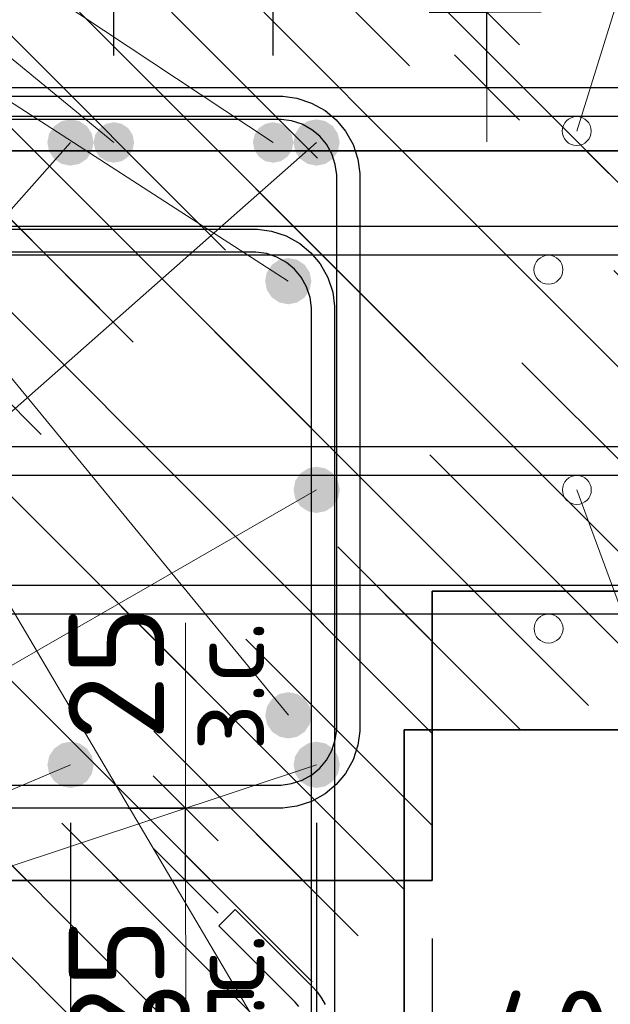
# Model space of a CAD drawing. Header units: metres. Extents: x -38 to 99, y -15 to 21.
# Tile 46 of 88: x 72.402 to 72.606, y 5.32 to 5.66. Entities that reach past the tile are written whole.
import ezdxf

# ---------------------------------------------------------------- set-up
doc = ezdxf.new("R2010")
doc.units = ezdxf.units.M
doc.header["$PDMODE"] = 65
for name, color, linetype, lineweight in [('XR$3$Арм. стержнями верхней зоны', 180, 'Continuous', 35), ('XR$3$Арм. стержнями нижней зоны', 180, 'Continuous', 35), ('XR$3$Арм.стержн. Арматура края', 96, 'Continuous', 35), ('XR$3$Арм.стержн. Доп. арматура', 180, 'Continuous', 35), ('XR$3$Арм.стержн. Хомут', 240, 'Continuous', 35), ('XR$3$Арм.стержн.горизонт. 1', 180, 'Continuous', 35), ('XR$3$Размерная линия (1)', 7, 'Continuous', 13), ('XR$3$Размерная линия_ общее', 7, 'Continuous', 13), ('XR$5$Арм. стержнями верхней зоны', 180, 'Continuous', 35), ('XR$5$Арм. стержнями нижней зоны', 180, 'Continuous', 35), ('XR$5$Арм.стержн. Арматура края', 96, 'Continuous', 35), ('XR$5$Арм.стержн. Хомут', 240, 'Continuous', 35), ('XR$5$Арм.стержн.горизонт. 1', 180, 'Continuous', 35), ('XR$5$Размерная линия_ общее', 7, 'Continuous', 13)]:
    doc.layers.add(name, color=color, linetype=linetype, lineweight=lineweight)
doc.styles.add('ISOCPEUR', font='txt')
doc.dimstyles.new('DIMSTYLE_11', dxfattribs={"dimtxt": 0.033, "dimasz": 0.0375, "dimexe": 0, "dimexo": 0, "dimgap": 0.0165, "dimtad": 2, "dimdec": 0, "dimlfac": 1000, "dimrnd": 1, "dimzin": 12, "dimdsep": 46, "dimtxsty": 'ISOCPEUR', "dimblk1": 'ALL_ML_STRICH', "dimblk2": 'ALL_ML_STRICH', "dimsah": 1, "dimcen": 0, "dimclrd": 7, "dimclre": 256, "dimclrt": 7, "dimadec": 0, "dimazin": 0, "dimtfac": 1, "dimtdec": 0, "dimtix": 1, "dimtmove": 2, "dimatfit": 3, "dimfxl": 0, "dimtvp": 1.2, "dimtzin": 0, "dimlwd": 0, "dimlwe": -3, "dimarcsym": 0})
doc.dimstyles.new('DIMSTYLE_12', dxfattribs={"dimtxt": 0.03, "dimasz": 0.03, "dimexe": 0, "dimexo": 0, "dimgap": 0.015, "dimtad": 2, "dimdec": 0, "dimlfac": 1000, "dimrnd": 1, "dimzin": 12, "dimdsep": 46, "dimtxsty": 'ISOCPEUR', "dimblk1": 'ALL_ML_STRICH', "dimblk2": 'ALL_ML_STRICH', "dimsah": 1, "dimcen": 0, "dimclrd": 7, "dimclre": 256, "dimclrt": 7, "dimadec": 0, "dimazin": 0, "dimtfac": 1, "dimtdec": 0, "dimtix": 1, "dimtmove": 2, "dimatfit": 3, "dimfxl": 0, "dimtzin": 0, "dimlwd": 0, "dimlwe": -3, "dimarcsym": 0})
doc.dimstyles.new('DIMSTYLE_14', dxfattribs={"dimtxt": 0.03, "dimasz": 0.03, "dimexe": 0, "dimexo": 0, "dimgap": 0.015, "dimtad": 2, "dimdec": 0, "dimlfac": 1000, "dimrnd": 1, "dimzin": 12, "dimdsep": 46, "dimtxsty": 'ISOCPEUR', "dimblk1": 'ALL_ML_STRICH', "dimblk2": 'ALL_ML_STRICH', "dimsah": 1, "dimcen": 0, "dimclrd": 7, "dimclre": 256, "dimclrt": 7, "dimadec": 0, "dimazin": 0, "dimtfac": 1, "dimtdec": 0, "dimtix": 1, "dimtmove": 2, "dimatfit": 3, "dimfxl": 0, "dimtvp": 1.2, "dimtzin": 0, "dimlwd": 0, "dimlwe": -3, "dimarcsym": 0})
doc.dimstyles.new('DIMSTYLE_21', dxfattribs={"dimtxt": 0.03, "dimasz": 0.03, "dimexe": 0, "dimexo": 0, "dimgap": 0.015, "dimtad": 2, "dimdec": 0, "dimlfac": 1000, "dimrnd": 5, "dimzin": 12, "dimdsep": 46, "dimtxsty": 'ISOCPEUR', "dimblk1": 'ALL_ML_STRICH', "dimblk2": 'ALL_ML_STRICH', "dimsah": 1, "dimcen": 0, "dimclrd": 7, "dimclre": 256, "dimclrt": 7, "dimadec": 0, "dimazin": 0, "dimtfac": 1, "dimtdec": 0, "dimtix": 1, "dimtmove": 2, "dimatfit": 3, "dimfxl": 0, "dimtvp": 1.2, "dimtzin": 0, "dimlwd": 0, "dimlwe": -3, "dimarcsym": 0})
doc.dimstyles.new('DIMSTYLE_22', dxfattribs={"dimtxt": 0.03, "dimasz": 0.03, "dimexe": 0, "dimexo": 0, "dimgap": 0.015, "dimtad": 2, "dimdec": 0, "dimlfac": 1000, "dimrnd": 5, "dimzin": 12, "dimdsep": 46, "dimtxsty": 'ISOCPEUR', "dimblk1": 'ALL_ML_STRICH', "dimblk2": 'ALL_ML_STRICH', "dimsah": 1, "dimcen": 0, "dimclrd": 7, "dimclre": 256, "dimclrt": 7, "dimadec": 0, "dimazin": 0, "dimtfac": 1, "dimtdec": 0, "dimtix": 1, "dimtmove": 2, "dimatfit": 3, "dimfxl": 0, "dimtzin": 0, "dimlwd": 0, "dimlwe": -3, "dimarcsym": 0})
doc.dimstyles.new('DIMSTYLE_23', dxfattribs={"dimtxt": 0.03, "dimasz": 0.03, "dimexe": 0, "dimexo": 0, "dimgap": 0.015, "dimtad": 2, "dimdec": 0, "dimlfac": 1000, "dimrnd": 5, "dimzin": 12, "dimdsep": 46, "dimtxsty": 'ISOCPEUR', "dimblk1": 'ALL_ML_STRICH', "dimblk2": 'ALL_ML_STRICH', "dimsah": 1, "dimcen": 0, "dimclrd": 7, "dimclre": 256, "dimclrt": 7, "dimadec": 0, "dimazin": 0, "dimtfac": 1, "dimtdec": 0, "dimtix": 1, "dimtmove": 2, "dimatfit": 3, "dimfxl": 0, "dimtvp": 1.2, "dimtzin": 0, "dimlwd": 0, "dimlwe": -3, "dimarcsym": 0})
pattern_1 = [(135, (0, 0), (-0.031819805, -0.031819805), [0.4, -0.05, 0, -0.05]), (135, (-0.01591, -0.01591), (-0.031819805, -0.031819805), [0.8, -0.1, 0.1, -0.1])]

# ---------------------------------------------------------------- blocks, each defined once
blk = doc.blocks.new('ALL_ML_STRICH')
at = {"color": 0, "linetype": 'ByBlock', "lineweight": -2}
for p, q in [((0, -0.5), (0, 0.5)), ((-0.3, -0.3), (0.3, 0.3)), ((-1, 0), (0.5, 0))]:
    blk.add_line(p, q, dxfattribs=at)
blk = doc.blocks.new('*D78')
at = {"layer": 'DEFPOINTS', "color": 7, "linetype": 'Continuous', "lineweight": 13, "transparency": 33554687}
for p in [(72.29474, 5.36307), (72.5447, 5.36307), (72.29474, 5.22283)]:
    blk.add_point(p, dxfattribs=at)
at = {"layer": 'XR$3$Размерная линия (1)', "color": 9, "linetype": 'Continuous', "lineweight": -2, "true_color": 0xc7c7c7, "transparency": 33554687}
for p, q in [((72.29474, 5.34307), (72.29474, 5.22283)), ((72.5447, 5.34307), (72.5447, 5.22283))]:
    blk.add_line(p, q, dxfattribs=at)
at = {"layer": 'XR$3$Размерная линия (1)', "color": 7, "linetype": 'Continuous', "lineweight": -2, "transparency": 33554687}
blk.add_line((72.29474, 5.22283), (72.5447, 5.22283), dxfattribs=at)
at = {"layer": 'XR$3$Размерная линия (1)', "color": 7, "linetype": 'Continuous', "lineweight": 13, "transparency": 33554687, "xscale": 0.03, "yscale": 0.03, "zscale": 0.03, "rotation": 180}
blk.add_blockref('ALL_ML_STRICH', (72.29474, 5.22283), dxfattribs=at)
at = {"layer": 'XR$3$Размерная линия (1)', "color": 7, "linetype": 'Continuous', "lineweight": 13, "transparency": 33554687, "xscale": 0.03, "yscale": 0.03, "zscale": 0.03}
blk.add_blockref('ALL_ML_STRICH', (72.5447, 5.22283), dxfattribs=at)
at = {"layer": 'XR$3$Размерная линия (1)', "color": 7, "linetype": 'Continuous', "lineweight": 13, "transparency": 33554687, "insert": (72.42122, 5.24533), "char_height": 0.03, "width": 0.09, "attachment_point": 5, "style": 'ISOCPEUR'}
blk.add_mtext('\\A1;{250}', dxfattribs=at)
blk = doc.blocks.new('*D83')
at = {"layer": 'DEFPOINTS', "color": 7, "linetype": 'Continuous', "lineweight": 13, "transparency": 33554687}
for p in [(72.33466, 5.40307), (72.41966, 5.40307), (72.33466, 5.28783)]:
    blk.add_point(p, dxfattribs=at)
at = {"layer": 'XR$3$Размерная линия (1)', "color": 9, "linetype": 'Continuous', "lineweight": -2, "true_color": 0xc7c7c7, "transparency": 33554687}
for p, q in [((72.33466, 5.38307), (72.33466, 5.28783)), ((72.41966, 5.38307), (72.41966, 5.28783))]:
    blk.add_line(p, q, dxfattribs=at)
at = {"layer": 'XR$3$Размерная линия (1)', "color": 7, "linetype": 'Continuous', "lineweight": -2, "transparency": 33554687}
blk.add_line((72.33466, 5.28783), (72.41966, 5.28783), dxfattribs=at)
at = {"layer": 'XR$3$Размерная линия (1)', "color": 7, "linetype": 'Continuous', "lineweight": 13, "transparency": 33554687, "xscale": 0.03, "yscale": 0.03, "zscale": 0.03, "rotation": 180}
blk.add_blockref('ALL_ML_STRICH', (72.33466, 5.28783), dxfattribs=at)
at = {"layer": 'XR$3$Размерная линия (1)', "color": 7, "linetype": 'Continuous', "lineweight": 13, "transparency": 33554687, "xscale": 0.03, "yscale": 0.03, "zscale": 0.03}
blk.add_blockref('ALL_ML_STRICH', (72.41966, 5.28783), dxfattribs=at)
at = {"layer": 'XR$3$Размерная линия (1)', "color": 7, "linetype": 'Continuous', "lineweight": 13, "transparency": 33554687, "insert": (72.37866, 5.31033), "char_height": 0.03, "width": 0.06, "attachment_point": 5, "style": 'ISOCPEUR'}
blk.add_mtext('\\A1;{85}', dxfattribs=at)
blk = doc.blocks.new('*D84')
at = {"layer": 'DEFPOINTS', "color": 7, "linetype": 'Continuous', "lineweight": 13, "transparency": 33554687}
for p in [(72.41966, 5.40307), (72.50474, 5.40307), (72.41966, 5.28783)]:
    blk.add_point(p, dxfattribs=at)
at = {"layer": 'XR$3$Размерная линия (1)', "color": 9, "linetype": 'Continuous', "lineweight": -2, "true_color": 0xc7c7c7, "transparency": 33554687}
for p, q in [((72.41966, 5.38307), (72.41966, 5.28783)), ((72.50474, 5.38307), (72.50474, 5.28783))]:
    blk.add_line(p, q, dxfattribs=at)
at = {"layer": 'XR$3$Размерная линия (1)', "color": 7, "linetype": 'Continuous', "lineweight": -2, "transparency": 33554687}
blk.add_line((72.41966, 5.28783), (72.50474, 5.28783), dxfattribs=at)
at = {"layer": 'XR$3$Размерная линия (1)', "color": 7, "linetype": 'Continuous', "lineweight": 13, "transparency": 33554687, "xscale": 0.03, "yscale": 0.03, "zscale": 0.03, "rotation": 180}
blk.add_blockref('ALL_ML_STRICH', (72.41966, 5.28783), dxfattribs=at)
at = {"layer": 'XR$3$Размерная линия (1)', "color": 7, "linetype": 'Continuous', "lineweight": 13, "transparency": 33554687, "xscale": 0.03, "yscale": 0.03, "zscale": 0.03}
blk.add_blockref('ALL_ML_STRICH', (72.50474, 5.28783), dxfattribs=at)
at = {"layer": 'XR$3$Размерная линия (1)', "color": 7, "linetype": 'Continuous', "lineweight": 13, "transparency": 33554687, "insert": (72.4637, 5.31033), "char_height": 0.03, "width": 0.06, "attachment_point": 5, "style": 'ISOCPEUR'}
blk.add_mtext('\\A1;{85}', dxfattribs=at)
blk = doc.blocks.new('*D85')
at = {"layer": 'DEFPOINTS', "color": 7, "linetype": 'Continuous', "lineweight": 13, "transparency": 33554687}
for p in [(72.50474, 5.40307), (72.5447, 5.36307), (72.50474, 5.28783)]:
    blk.add_point(p, dxfattribs=at)
at = {"layer": 'XR$3$Размерная линия (1)', "color": 9, "linetype": 'Continuous', "lineweight": -2, "true_color": 0xc7c7c7, "transparency": 33554687}
for p, q in [((72.50474, 5.38307), (72.50474, 5.28783)), ((72.5447, 5.34307), (72.5447, 5.28783))]:
    blk.add_line(p, q, dxfattribs=at)
at = {"layer": 'XR$3$Размерная линия (1)', "color": 7, "linetype": 'Continuous', "lineweight": -2, "transparency": 33554687}
blk.add_line((72.50474, 5.28783), (72.5447, 5.28783), dxfattribs=at)
at = {"layer": 'XR$3$Размерная линия (1)', "color": 7, "linetype": 'Continuous', "lineweight": 13, "transparency": 33554687, "xscale": 0.03, "yscale": 0.03, "zscale": 0.03, "rotation": 180}
blk.add_blockref('ALL_ML_STRICH', (72.50474, 5.28783), dxfattribs=at)
at = {"layer": 'XR$3$Размерная линия (1)', "color": 7, "linetype": 'Continuous', "lineweight": 13, "transparency": 33554687, "xscale": 0.03, "yscale": 0.03, "zscale": 0.03}
blk.add_blockref('ALL_ML_STRICH', (72.5447, 5.28783), dxfattribs=at)
at = {"layer": 'XR$3$Размерная линия (1)', "color": 7, "linetype": 'Continuous', "lineweight": 13, "transparency": 33554687, "insert": (72.58504, 5.31003), "char_height": 0.03, "width": 0.06, "attachment_point": 5, "style": 'ISOCPEUR'}
blk.add_mtext('\\A1;{40}', dxfattribs=at)
blk = doc.blocks.new('*D92')
at = {"layer": 'DEFPOINTS', "color": 7, "linetype": 'Continuous', "lineweight": 13, "transparency": 33554687}
for p in [(72.41944, 5.38807), (72.42444, 5.36307), (72.45943, 5.36307)]:
    blk.add_point(p, dxfattribs=at)
at = {"layer": 'XR$3$Размерная линия_ общее', "color": 253, "linetype": 'Continuous', "lineweight": -2, "true_color": 0xa0a0a0, "transparency": 33554687}
for p, q in [((72.43944, 5.38807), (72.45943, 5.38807)), ((72.44444, 5.36307), (72.45943, 5.36307))]:
    blk.add_line(p, q, dxfattribs=at)
at = {"layer": 'XR$3$Размерная линия_ общее', "color": 7, "linetype": 'Continuous', "lineweight": -2, "transparency": 33554687}
blk.add_line((72.45943, 5.36307), (72.45943, 5.38807), dxfattribs=at)
at = {"layer": 'XR$3$Размерная линия_ общее', "color": 7, "linetype": 'Continuous', "lineweight": 13, "transparency": 33554687, "xscale": 0.0375, "yscale": 0.0375, "zscale": 0.0375}
for p, rotation in [((72.45943, 5.38807), 90), ((72.45943, 5.36307), 270)]:
    blk.add_blockref('ALL_ML_STRICH', p, dxfattribs=dict(at, rotation=rotation))
at = {"layer": 'XR$3$Размерная линия_ общее', "color": 7, "linetype": 'Continuous', "lineweight": 13, "transparency": 33554687, "insert": (72.45964, 5.40784), "char_height": 0.027, "width": 0.00135, "attachment_point": 1, "rotation": 90, "line_spacing_factor": 0.60241, "style": 'ISOCPEUR'}
blk.add_mtext('з.с.', dxfattribs=at)
at = {"layer": 'XR$3$Размерная линия_ общее', "color": 7, "linetype": 'Continuous', "lineweight": 13, "transparency": 33554687, "insert": (72.43543, 5.43479), "char_height": 0.033, "width": 0.066, "attachment_point": 5, "rotation": 90, "style": 'ISOCPEUR'}
blk.add_mtext('\\A1;{25}', dxfattribs=at)
blk = doc.blocks.new('*D148')
at = {"layer": 'DEFPOINTS', "color": 7, "linetype": 'Continuous', "lineweight": 13, "transparency": 33554687}
for p in [(72.52365, 5.66307), (72.52365, 5.63707), (72.56364, 5.63707)]:
    blk.add_point(p, dxfattribs=at)
at = {"layer": 'XR$3$Размерная линия_ общее', "color": 253, "linetype": 'Continuous', "lineweight": -2, "true_color": 0xa0a0a0, "transparency": 33554687}
for p, q in [((72.54365, 5.66307), (72.56364, 5.66307)), ((72.54365, 5.63707), (72.56364, 5.63707))]:
    blk.add_line(p, q, dxfattribs=at)
at = {"layer": 'XR$3$Размерная линия_ общее', "color": 7, "linetype": 'Continuous', "lineweight": -2, "transparency": 33554687}
blk.add_line((72.56364, 5.63707), (72.56364, 5.66307), dxfattribs=at)
at = {"layer": 'XR$3$Размерная линия_ общее', "color": 7, "linetype": 'Continuous', "lineweight": 13, "transparency": 33554687, "xscale": 0.0375, "yscale": 0.0375, "zscale": 0.0375}
for p, rotation in [((72.56364, 5.66307), 90), ((72.56364, 5.63707), 270)]:
    blk.add_blockref('ALL_ML_STRICH', p, dxfattribs=dict(at, rotation=rotation))
at = {"layer": 'XR$3$Размерная линия_ общее', "color": 7, "linetype": 'Continuous', "lineweight": 13, "transparency": 33554687, "insert": (72.56317, 5.68043), "char_height": 0.027, "width": 0.00135, "attachment_point": 1, "rotation": 90, "line_spacing_factor": 0.60241, "style": 'ISOCPEUR'}
blk.add_mtext('з.с.', dxfattribs=at)
at = {"layer": 'XR$3$Размерная линия_ общее', "color": 7, "linetype": 'Continuous', "lineweight": 13, "transparency": 33554687, "insert": (72.53964, 5.70079), "char_height": 0.033, "width": 0.066, "attachment_point": 5, "rotation": 90, "style": 'ISOCPEUR'}
blk.add_mtext('\\A1;{26}', dxfattribs=at)
blk = doc.blocks.new('*D149')
at = {"layer": 'DEFPOINTS', "color": 7, "linetype": 'Continuous', "lineweight": 13, "transparency": 33554687}
for p in [(72.2947, 5.74681), (72.2947, 5.66307), (72.3497, 5.62807)]:
    blk.add_point(p, dxfattribs=at)
at = {"layer": 'XR$3$Размерная линия (1)', "color": 9, "linetype": 'Continuous', "lineweight": -2, "true_color": 0xc7c7c7, "transparency": 33554687}
for p, q in [((72.2947, 5.68307), (72.2947, 5.74681)), ((72.3497, 5.64807), (72.3497, 5.74681))]:
    blk.add_line(p, q, dxfattribs=at)
at = {"layer": 'XR$3$Размерная линия (1)', "color": 7, "linetype": 'Continuous', "lineweight": -2, "transparency": 33554687}
blk.add_line((72.2947, 5.74681), (72.3497, 5.74681), dxfattribs=at)
at = {"layer": 'XR$3$Размерная линия (1)', "color": 7, "linetype": 'Continuous', "lineweight": 13, "transparency": 33554687, "xscale": 0.03, "yscale": 0.03, "zscale": 0.03, "rotation": 180}
blk.add_blockref('ALL_ML_STRICH', (72.2947, 5.74681), dxfattribs=at)
at = {"layer": 'XR$3$Размерная линия (1)', "color": 7, "linetype": 'Continuous', "lineweight": 13, "transparency": 33554687, "xscale": 0.03, "yscale": 0.03, "zscale": 0.03}
blk.add_blockref('ALL_ML_STRICH', (72.3497, 5.74681), dxfattribs=at)
at = {"layer": 'XR$3$Размерная линия (1)', "color": 7, "linetype": 'Continuous', "lineweight": 13, "transparency": 33554687, "insert": (72.37641, 5.81719), "char_height": 0.03, "width": 0.06, "attachment_point": 5, "style": 'ISOCPEUR'}
blk.add_mtext('\\A1;{55}', dxfattribs=at)
blk = doc.blocks.new('*D150')
at = {"layer": 'DEFPOINTS', "color": 7, "linetype": 'Continuous', "lineweight": 13, "transparency": 33554687}
for p in [(72.3497, 5.74681), (72.3497, 5.62807), (72.43463, 5.62807)]:
    blk.add_point(p, dxfattribs=at)
at = {"layer": 'XR$3$Размерная линия (1)', "color": 9, "linetype": 'Continuous', "lineweight": -2, "true_color": 0xc7c7c7, "transparency": 33554687}
for p, q in [((72.3497, 5.64807), (72.3497, 5.74681)), ((72.43463, 5.64807), (72.43463, 5.74681))]:
    blk.add_line(p, q, dxfattribs=at)
at = {"layer": 'XR$3$Размерная линия (1)', "color": 7, "linetype": 'Continuous', "lineweight": -2, "transparency": 33554687}
blk.add_line((72.3497, 5.74681), (72.43463, 5.74681), dxfattribs=at)
at = {"layer": 'XR$3$Размерная линия (1)', "color": 7, "linetype": 'Continuous', "lineweight": 13, "transparency": 33554687, "xscale": 0.03, "yscale": 0.03, "zscale": 0.03, "rotation": 180}
blk.add_blockref('ALL_ML_STRICH', (72.3497, 5.74681), dxfattribs=at)
at = {"layer": 'XR$3$Размерная линия (1)', "color": 7, "linetype": 'Continuous', "lineweight": 13, "transparency": 33554687, "xscale": 0.03, "yscale": 0.03, "zscale": 0.03}
blk.add_blockref('ALL_ML_STRICH', (72.43463, 5.74681), dxfattribs=at)
at = {"layer": 'XR$3$Размерная линия (1)', "color": 7, "linetype": 'Continuous', "lineweight": 13, "transparency": 33554687, "insert": (72.39366, 5.76931), "char_height": 0.03, "width": 0.06, "attachment_point": 5, "style": 'ISOCPEUR'}
blk.add_mtext('\\A1;{85}', dxfattribs=at)
blk = doc.blocks.new('*D151')
at = {"layer": 'DEFPOINTS', "color": 7, "linetype": 'Continuous', "lineweight": 13, "transparency": 33554687}
for p in [(72.43463, 5.74681), (72.43463, 5.62807), (72.4897, 5.62807)]:
    blk.add_point(p, dxfattribs=at)
at = {"layer": 'XR$3$Размерная линия (1)', "color": 9, "linetype": 'Continuous', "lineweight": -2, "true_color": 0xc7c7c7, "transparency": 33554687}
for p, q in [((72.43463, 5.64807), (72.43463, 5.74681)), ((72.4897, 5.64807), (72.4897, 5.74681))]:
    blk.add_line(p, q, dxfattribs=at)
at = {"layer": 'XR$3$Размерная линия (1)', "color": 7, "linetype": 'Continuous', "lineweight": -2, "transparency": 33554687}
blk.add_line((72.43463, 5.74681), (72.4897, 5.74681), dxfattribs=at)
at = {"layer": 'XR$3$Размерная линия (1)', "color": 7, "linetype": 'Continuous', "lineweight": 13, "transparency": 33554687, "xscale": 0.03, "yscale": 0.03, "zscale": 0.03, "rotation": 180}
blk.add_blockref('ALL_ML_STRICH', (72.43463, 5.74681), dxfattribs=at)
at = {"layer": 'XR$3$Размерная линия (1)', "color": 7, "linetype": 'Continuous', "lineweight": 13, "transparency": 33554687, "xscale": 0.03, "yscale": 0.03, "zscale": 0.03}
blk.add_blockref('ALL_ML_STRICH', (72.4897, 5.74681), dxfattribs=at)
at = {"layer": 'XR$3$Размерная линия (1)', "color": 7, "linetype": 'Continuous', "lineweight": 13, "transparency": 33554687, "insert": (72.53632, 5.76949), "char_height": 0.03, "width": 0.06, "attachment_point": 5, "style": 'ISOCPEUR'}
blk.add_mtext('\\A1;{55}', dxfattribs=at)
blk = doc.blocks.new('*D361')
at = {"layer": 'DEFPOINTS', "color": 7, "linetype": 'Continuous', "lineweight": 13, "transparency": 33554687}
for p in [(72.41955, 5.28017), (72.42455, 5.25517), (72.45954, 5.25517)]:
    blk.add_point(p, dxfattribs=at)
at = {"layer": 'XR$5$Размерная линия_ общее', "color": 253, "linetype": 'Continuous', "lineweight": -2, "true_color": 0xa0a0a0, "transparency": 33554687}
for p, q in [((72.43955, 5.28017), (72.45954, 5.28017)), ((72.44455, 5.25517), (72.45954, 5.25517))]:
    blk.add_line(p, q, dxfattribs=at)
at = {"layer": 'XR$5$Размерная линия_ общее', "color": 7, "linetype": 'Continuous', "lineweight": -2, "transparency": 33554687}
blk.add_line((72.45954, 5.25517), (72.45954, 5.28017), dxfattribs=at)
at = {"layer": 'XR$5$Размерная линия_ общее', "color": 7, "linetype": 'Continuous', "lineweight": 13, "transparency": 33554687, "xscale": 0.0375, "yscale": 0.0375, "zscale": 0.0375}
for p, rotation in [((72.45954, 5.28017), 90), ((72.45954, 5.25517), 270)]:
    blk.add_blockref('ALL_ML_STRICH', p, dxfattribs=dict(at, rotation=rotation))
at = {"layer": 'XR$5$Размерная линия_ общее', "color": 7, "linetype": 'Continuous', "lineweight": 13, "transparency": 33554687, "insert": (72.45975, 5.29995), "char_height": 0.027, "width": 0.00135, "attachment_point": 1, "rotation": 90, "line_spacing_factor": 0.60241, "style": 'ISOCPEUR'}
blk.add_mtext('з.с.', dxfattribs=at)
at = {"layer": 'XR$5$Размерная линия_ общее', "color": 7, "linetype": 'Continuous', "lineweight": 13, "transparency": 33554687, "insert": (72.43554, 5.3269), "char_height": 0.033, "width": 0.066, "attachment_point": 5, "rotation": 90, "style": 'ISOCPEUR'}
blk.add_mtext('\\A1;{25}', dxfattribs=at)

msp = doc.modelspace()

# ---------------------------------------------------------------- hatches: boundary and pattern name
at = {"linetype": 'Continuous', "lineweight": 25, "transparency": 33554687}
h = msp.add_hatch(dxfattribs=at)
h.set_pattern_fill('__________540', scale=0.015, style=0, pattern_type=2)
h.set_pattern_definition(pattern_1)
h.paths.add_polyline_path([(72.5447, 5.66307), (72.2947, 5.66307), (72.2947, 5.36307), (72.5447, 5.36307)], flags=0)
h = msp.add_hatch(dxfattribs=at)
h.set_pattern_fill('__________540', scale=0.015, style=0, pattern_type=2)
h.set_pattern_definition(pattern_1)
h.paths.add_polyline_path([(72.5447, 5.66307), (72.5447, 5.46307), (72.68855, 5.46307), (72.68855, 5.66307)], flags=0)
at = {"linetype": 'Continuous', "lineweight": 13, "transparency": 33554687}
h = msp.add_hatch(dxfattribs=at)
h.set_pattern_fill('__________540', scale=0.015, style=0, pattern_type=2)
h.set_pattern_definition(pattern_1)
h.paths.add_polyline_path([(72.23496, 5.61517), (72.23496, 5.41517), (72.83857, 5.41517), (72.83857, 5.61517)], flags=0)
h = msp.add_hatch(dxfattribs=at)
h.set_pattern_fill('__________540', scale=0.015, style=0, pattern_type=2)
h.set_pattern_definition(pattern_1)
h.paths.add_polyline_path([(72.53496, 5.41517), (72.23496, 5.41517), (72.23496, 5.25517), (72.53496, 5.25517)], flags=0)
at = {"layer": 'XR$3$Арм.стержн. Доп. арматура', "linetype": 'Continuous', "lineweight": 50, "transparency": 33554687}
for points in [[(72.44163, 5.61807), (72.44109, 5.62075), (72.43958, 5.62302), (72.43731, 5.62453), (72.43463, 5.62507), (72.43195, 5.62453), (72.42968, 5.62302), (72.42816, 5.62075), (72.42763, 5.61807), (72.42816, 5.61539), (72.42968, 5.61312), (72.43195, 5.6116), (72.43463, 5.61107), (72.43731, 5.6116), (72.43958, 5.61312), (72.44109, 5.61539)], [(72.4967, 5.61807), (72.49617, 5.62075), (72.49465, 5.62302), (72.49238, 5.62453), (72.4897, 5.62507), (72.48702, 5.62453), (72.48475, 5.62302), (72.48324, 5.62075), (72.4827, 5.61807), (72.48324, 5.61539), (72.48475, 5.61312), (72.48702, 5.6116), (72.4897, 5.61107), (72.49238, 5.6116), (72.49465, 5.61312), (72.49617, 5.61539)]]:
    msp.add_hatch(color=7, dxfattribs=at).paths.add_polyline_path(points)
at = {"layer": 'XR$3$Арм.стержн.горизонт. 1', "linetype": 'Continuous', "lineweight": 50, "transparency": 33554687}
for points in [[(72.42763, 5.61807), (72.42702, 5.62113), (72.42528, 5.62372), (72.42269, 5.62546), (72.41963, 5.62607), (72.41657, 5.62546), (72.41397, 5.62372), (72.41224, 5.62113), (72.41163, 5.61807), (72.41224, 5.61501), (72.41397, 5.61241), (72.41657, 5.61068), (72.41963, 5.61007), (72.42269, 5.61068), (72.42528, 5.61241), (72.42702, 5.61501)], [(72.5127, 5.61807), (72.51209, 5.62113), (72.51036, 5.62372), (72.50776, 5.62546), (72.5047, 5.62607), (72.50164, 5.62546), (72.49905, 5.62372), (72.49731, 5.62113), (72.4967, 5.61807), (72.49731, 5.61501), (72.49905, 5.61241), (72.50164, 5.61068), (72.5047, 5.61007), (72.50776, 5.61068), (72.51036, 5.61241), (72.51209, 5.61501)], [(72.51274, 5.49807), (72.51213, 5.50113), (72.5104, 5.50372), (72.5078, 5.50546), (72.50474, 5.50607), (72.50168, 5.50546), (72.49908, 5.50372), (72.49735, 5.50113), (72.49674, 5.49807), (72.49735, 5.49501), (72.49908, 5.49241), (72.50168, 5.49068), (72.50474, 5.49007), (72.5078, 5.49068), (72.5104, 5.49241), (72.51213, 5.49501)], [(72.42766, 5.40307), (72.42706, 5.40613), (72.42532, 5.40872), (72.42273, 5.41046), (72.41966, 5.41107), (72.4166, 5.41046), (72.41401, 5.40872), (72.41227, 5.40613), (72.41166, 5.40307), (72.41227, 5.40001), (72.41401, 5.39741), (72.4166, 5.39568), (72.41966, 5.39507), (72.42273, 5.39568), (72.42532, 5.39741), (72.42706, 5.40001)], [(72.51274, 5.40307), (72.51213, 5.40613), (72.5104, 5.40872), (72.5078, 5.41046), (72.50474, 5.41107), (72.50168, 5.41046), (72.49908, 5.40872), (72.49735, 5.40613), (72.49674, 5.40307), (72.49735, 5.40001), (72.49908, 5.39741), (72.50168, 5.39568), (72.50474, 5.39507), (72.5078, 5.39568), (72.5104, 5.39741), (72.51213, 5.40001)]]:
    msp.add_hatch(color=7, dxfattribs=at).paths.add_polyline_path(points)
at = {"layer": 'XR$5$Арм.стержн.горизонт. 1', "linetype": 'Continuous', "lineweight": 50, "transparency": 33554687}
for points in [[(72.50292, 5.57017), (72.50231, 5.57323), (72.50058, 5.57583), (72.49799, 5.57756), (72.49492, 5.57817), (72.49186, 5.57756), (72.48927, 5.57583), (72.48753, 5.57323), (72.48692, 5.57017), (72.48753, 5.56711), (72.48927, 5.56452), (72.49186, 5.56278), (72.49492, 5.56217), (72.49799, 5.56278), (72.50058, 5.56452), (72.50231, 5.56711)], [(72.50296, 5.42017), (72.50235, 5.42323), (72.50062, 5.42583), (72.49802, 5.42756), (72.49496, 5.42817), (72.4919, 5.42756), (72.4893, 5.42583), (72.48757, 5.42323), (72.48696, 5.42017), (72.48757, 5.41711), (72.4893, 5.41452), (72.4919, 5.41278), (72.49496, 5.41217), (72.49802, 5.41278), (72.50062, 5.41452), (72.50235, 5.41711)]]:
    msp.add_hatch(color=7, dxfattribs=at).paths.add_polyline_path(points)

# ---------------------------------------------------------------- linework, layer by layer
at = {"color": 7, "linetype": 'Continuous', "lineweight": 13, "transparency": 33554687}
for p, q in [((72.59466, 5.62202), (72.64351, 5.77823)), ((72.5947, 5.49802), (72.65317, 5.33949)), ((72.45943, 5.38807), (72.45943, 5.45207)), ((72.45954, 5.28017), (72.45954, 5.34417))]:
    msp.add_line(p, q, dxfattribs=at)
at = {"color": 7, "linetype": 'Continuous', "lineweight": 35, "transparency": 33554687}
for p, q in [((72.83857, 5.61517), (72.23496, 5.61517)), ((72.5447, 5.46307), (72.68855, 5.46307)), ((72.5447, 5.36307), (72.5447, 5.46307)), ((72.53496, 5.41517), (72.83857, 5.41517)), ((72.53496, 5.25517), (72.53496, 5.41517)), ((72.2947, 5.36307), (72.5447, 5.36307))]:
    msp.add_line(p, q, dxfattribs=at)
at = {"color": 7, "linetype": 'Continuous', "lineweight": 13, "transparency": 33554687}
for centre in [(72.59466, 5.62202), (72.58488, 5.57412), (72.5947, 5.49802), (72.58492, 5.45012)]:
    msp.add_circle(centre, 0.005, dxfattribs=at)
at = {"layer": 'XR$3$Арм. стержнями верхней зоны', "color": 4, "linetype": 'Continuous', "lineweight": 25, "transparency": 33554687}
msp.add_lwpolyline([(72.3197, 5.63707), (72.69355, 5.63707), (72.69355, 5.62707), (72.3197, 5.62707), (72.3197, 5.63707)], dxfattribs=at)
at = {"layer": 'XR$3$Арм. стержнями нижней зоны', "color": 4, "linetype": 'Continuous', "lineweight": 25, "transparency": 33554687}
msp.add_lwpolyline([(72.3197, 5.51307), (72.69355, 5.51307), (72.69355, 5.50307), (72.3197, 5.50307), (72.3197, 5.51307)], dxfattribs=at)
at = {"layer": 'XR$3$Арм.стержн. Арматура края', "color": 4, "linetype": 'Continuous', "lineweight": 25, "transparency": 33554687}
for points in [[(72.69355, 5.50307), (72.35299, 5.50307), (72.34689, 5.50392), (72.34054, 5.50601), (72.3347, 5.50928), (72.32988, 5.5133), (72.32586, 5.51812), (72.32259, 5.52396), (72.32049, 5.53031), (72.31965, 5.53641), (72.31965, 5.60372), (72.32049, 5.60982), (72.32259, 5.61617), (72.32586, 5.62202), (72.32988, 5.62683), (72.3347, 5.63085), (72.34054, 5.63412), (72.34689, 5.63622), (72.35299, 5.63707), (72.69355, 5.63707)], [(72.69355, 5.62707), (72.35368, 5.62707), (72.34916, 5.62644), (72.34459, 5.62493), (72.34039, 5.62258), (72.33698, 5.61973), (72.33413, 5.61632), (72.33178, 5.61213), (72.33027, 5.60755), (72.32965, 5.60303), (72.32965, 5.53711), (72.33027, 5.53259), (72.33178, 5.52801), (72.33413, 5.52381), (72.33698, 5.5204), (72.34039, 5.51755), (72.34459, 5.5152), (72.34916, 5.5137), (72.35368, 5.51307), (72.69355, 5.51307)]]:
    msp.add_lwpolyline(points, dxfattribs=at)
at = {"layer": 'XR$3$Арм.стержн. Доп. арматура', "color": 7, "linetype": 'Continuous', "lineweight": 13, "transparency": 33554687}
for q in [(72.4897, 5.61807), (72.43463, 5.61807)]:
    msp.add_line((72.20264, 5.80808), q, dxfattribs=at)
at = {"layer": 'XR$3$Арм.стержн. Хомут', "color": 40, "linetype": 'Continuous', "lineweight": 25, "transparency": 33554687}
for points in [[(72.34634, 5.63407), (72.49303, 5.63407), (72.49791, 5.63339), (72.50299, 5.63171), (72.50766, 5.62909), (72.51151, 5.62588), (72.51473, 5.62203), (72.51735, 5.61735), (72.51902, 5.61227), (72.5197, 5.60739), (72.5197, 5.41474), (72.51902, 5.40986), (72.51735, 5.40478), (72.51473, 5.40011), (72.51151, 5.39626), (72.50766, 5.39304), (72.50299, 5.39042), (72.49791, 5.38875), (72.49303, 5.38807), (72.34634, 5.38807)], [(72.34634, 5.63407), (72.49303, 5.63407), (72.49791, 5.63339), (72.50299, 5.63171), (72.50766, 5.62909), (72.51151, 5.62588), (72.51473, 5.62203), (72.51735, 5.61735), (72.51902, 5.61227), (72.5197, 5.60739), (72.5197, 5.41474), (72.51902, 5.40986), (72.51735, 5.40478), (72.51473, 5.40011), (72.51151, 5.39626), (72.50766, 5.39304), (72.50299, 5.39042), (72.49791, 5.38875), (72.49303, 5.38807), (72.34634, 5.38807)], [(72.34634, 5.63407), (72.49303, 5.63407), (72.49791, 5.63339), (72.50299, 5.63171), (72.50766, 5.62909), (72.51151, 5.62588), (72.51473, 5.62203), (72.51735, 5.61735), (72.51902, 5.61227), (72.5197, 5.60739), (72.5197, 5.41474), (72.51902, 5.40986), (72.51735, 5.40478), (72.51473, 5.40011), (72.51151, 5.39626), (72.50766, 5.39304), (72.50299, 5.39042), (72.49791, 5.38875), (72.49303, 5.38807), (72.34634, 5.38807)], [(72.3469, 5.39607), (72.49247, 5.39607), (72.49609, 5.39657), (72.49975, 5.39778), (72.5031, 5.39966), (72.50583, 5.40194), (72.50811, 5.40467), (72.50999, 5.40802), (72.5112, 5.41168), (72.5117, 5.4153), (72.5117, 5.60684), (72.5112, 5.61045), (72.50999, 5.61411), (72.50811, 5.61747), (72.50583, 5.6202), (72.5031, 5.62248), (72.49975, 5.62436), (72.49609, 5.62556), (72.49247, 5.62607), (72.3469, 5.62607)], [(72.3469, 5.39607), (72.49247, 5.39607), (72.49609, 5.39657), (72.49975, 5.39778), (72.5031, 5.39966), (72.50583, 5.40194), (72.50811, 5.40467), (72.50999, 5.40802), (72.5112, 5.41168), (72.5117, 5.4153), (72.5117, 5.60684), (72.5112, 5.61045), (72.50999, 5.61411), (72.50811, 5.61747), (72.50583, 5.6202), (72.5031, 5.62248), (72.49975, 5.62436), (72.49609, 5.62556), (72.49247, 5.62607), (72.3469, 5.62607)], [(72.3469, 5.39607), (72.49247, 5.39607), (72.49609, 5.39657), (72.49975, 5.39778), (72.5031, 5.39966), (72.50583, 5.40194), (72.50811, 5.40467), (72.50999, 5.40802), (72.5112, 5.41168), (72.5117, 5.4153), (72.5117, 5.60684), (72.5112, 5.61045), (72.50999, 5.61411), (72.50811, 5.61747), (72.50583, 5.6202), (72.5031, 5.62248), (72.49975, 5.62436), (72.49609, 5.62556), (72.49247, 5.62607), (72.3469, 5.62607)]]:
    msp.add_lwpolyline(points, dxfattribs=at)
at = {"layer": 'XR$3$Арм.стержн.горизонт. 1', "color": 7, "linetype": 'Continuous', "lineweight": 13, "transparency": 33554687}
for q in [(72.41963, 5.61807), (72.5047, 5.61807), (72.50474, 5.49807), (72.41966, 5.40307), (72.50474, 5.40307)]:
    msp.add_line((72.11391, 5.27357), q, dxfattribs=at)
at = {"layer": 'XR$5$Арм. стержнями верхней зоны', "color": 4, "linetype": 'Continuous', "lineweight": 25, "transparency": 33554687}
msp.add_lwpolyline([(72.25493, 5.58917), (72.84357, 5.58917), (72.84357, 5.57917), (72.25493, 5.57917), (72.25493, 5.58917)], dxfattribs=at)
msp.add_lwpolyline([(72.25493, 5.58917), (72.84357, 5.58917), (72.84357, 5.57917), (72.25493, 5.57917), (72.25493, 5.58917)], dxfattribs=at)
at = {"layer": 'XR$5$Арм. стержнями нижней зоны', "color": 4, "linetype": 'Continuous', "lineweight": 25, "transparency": 33554687}
for points in [[(72.25493, 5.46517), (72.84357, 5.46517), (72.84357, 5.45517), (72.25493, 5.45517), (72.25493, 5.46517)], [(72.25494, 5.46517), (72.84357, 5.46517), (72.84357, 5.45517), (72.25494, 5.45517), (72.25494, 5.46517)]]:
    msp.add_lwpolyline(points, dxfattribs=at)
at = {"layer": 'XR$5$Арм.стержн. Арматура края', "color": 4, "linetype": 'Continuous', "lineweight": 25, "transparency": 33554687}
for points in [[(72.75496, 5.45517), (72.28352, 5.45517), (72.27831, 5.4559), (72.27287, 5.45769), (72.26786, 5.4605), (72.26373, 5.46395), (72.26028, 5.46807), (72.25748, 5.47308), (72.25568, 5.47852), (72.25496, 5.48374), (72.25496, 5.56061), (72.25568, 5.56582), (72.25748, 5.57126), (72.26028, 5.57627), (72.26373, 5.5804), (72.26786, 5.58385), (72.27287, 5.58665), (72.27831, 5.58845), (72.28352, 5.58917), (72.75496, 5.58917)], [(72.75496, 5.45517), (72.28352, 5.45517), (72.27831, 5.4559), (72.27287, 5.45769), (72.26786, 5.4605), (72.26373, 5.46395), (72.26028, 5.46807), (72.25748, 5.47308), (72.25568, 5.47852), (72.25496, 5.48374), (72.25496, 5.56061), (72.25568, 5.56582), (72.25748, 5.57126), (72.26028, 5.57627), (72.26373, 5.5804), (72.26786, 5.58385), (72.27287, 5.58665), (72.27831, 5.58845), (72.28352, 5.58917), (72.75496, 5.58917)], [(72.75496, 5.57917), (72.28421, 5.57917), (72.28058, 5.57867), (72.27691, 5.57746), (72.27355, 5.57558), (72.27083, 5.5733), (72.26855, 5.57057), (72.26667, 5.56722), (72.26546, 5.56355), (72.26496, 5.55992), (72.26496, 5.48443), (72.26546, 5.4808), (72.26667, 5.47713), (72.26855, 5.47377), (72.27083, 5.47105), (72.27355, 5.46877), (72.27691, 5.46689), (72.28058, 5.46568), (72.28421, 5.46517), (72.75496, 5.46517)], [(72.75496, 5.57917), (72.28421, 5.57917), (72.28058, 5.57867), (72.27691, 5.57746), (72.27355, 5.57558), (72.27083, 5.5733), (72.26855, 5.57057), (72.26667, 5.56722), (72.26546, 5.56355), (72.26496, 5.55992), (72.26496, 5.48443), (72.26546, 5.4808), (72.26667, 5.47713), (72.26855, 5.47377), (72.27083, 5.47105), (72.27355, 5.46877), (72.27691, 5.46689), (72.28058, 5.46568), (72.28421, 5.46517), (72.75496, 5.46517)]]:
    msp.add_lwpolyline(points, dxfattribs=at)
at = {"layer": 'XR$5$Арм.стержн. Хомут', "color": 40, "linetype": 'Continuous', "lineweight": 25, "transparency": 33554687}
for points in [[(72.25892, 5.30585), (72.25892, 5.5615), (72.2596, 5.56638), (72.26128, 5.57146), (72.2639, 5.57613), (72.26711, 5.57998), (72.27096, 5.5832), (72.27564, 5.58582), (72.28072, 5.58749), (72.2856, 5.58817), (72.48428, 5.58817), (72.48916, 5.58749), (72.49424, 5.58582), (72.49892, 5.5832), (72.50277, 5.57998), (72.50599, 5.57613), (72.50861, 5.57146), (72.51028, 5.56638), (72.51096, 5.5615), (72.51096, 5.30585)], [(72.25892, 5.30585), (72.25892, 5.5615), (72.2596, 5.56638), (72.26128, 5.57146), (72.2639, 5.57613), (72.26711, 5.57998), (72.27096, 5.5832), (72.27564, 5.58582), (72.28072, 5.58749), (72.2856, 5.58817), (72.48428, 5.58817), (72.48916, 5.58749), (72.49424, 5.58582), (72.49892, 5.5832), (72.50277, 5.57998), (72.50599, 5.57613), (72.50861, 5.57146), (72.51028, 5.56638), (72.51096, 5.5615), (72.51096, 5.30585)], [(72.50296, 5.3064), (72.50296, 5.56094), (72.50246, 5.56456), (72.50125, 5.56822), (72.49937, 5.57157), (72.49709, 5.5743), (72.49436, 5.57658), (72.49101, 5.57846), (72.48735, 5.57967), (72.48373, 5.58017), (72.28615, 5.58017), (72.28254, 5.57967), (72.27888, 5.57846), (72.27552, 5.57658), (72.27279, 5.5743), (72.27051, 5.57157), (72.26863, 5.56822), (72.26743, 5.56456), (72.26692, 5.56094), (72.26692, 5.3064)], [(72.50296, 5.3064), (72.50296, 5.56094), (72.50246, 5.56456), (72.50125, 5.56822), (72.49937, 5.57157), (72.49709, 5.5743), (72.49436, 5.57658), (72.49101, 5.57846), (72.48735, 5.57967), (72.48373, 5.58017), (72.28615, 5.58017), (72.28254, 5.57967), (72.27888, 5.57846), (72.27552, 5.57658), (72.27279, 5.5743), (72.27051, 5.57157), (72.26863, 5.56822), (72.26743, 5.56456), (72.26692, 5.56094), (72.26692, 5.3064)], [(72.49861, 5.31962), (72.49737, 5.32104), (72.47094, 5.34748), (72.4766, 5.35314), (72.50323, 5.3265), (72.50489, 5.32459), (72.50641, 5.32248), (72.50774, 5.32022)], [(72.49861, 5.31962), (72.49737, 5.32104), (72.47094, 5.34748), (72.4766, 5.35314), (72.50323, 5.3265), (72.50489, 5.32459), (72.50641, 5.32248), (72.50774, 5.32022)]]:
    msp.add_lwpolyline(points, dxfattribs=at)
at = {"layer": 'XR$5$Арм.стержн.горизонт. 1', "color": 7, "linetype": 'Continuous', "lineweight": 13, "transparency": 33554687}
for q in [(72.49496, 5.29517), (72.49492, 5.57017), (72.49496, 5.42017)]:
    msp.add_line((72.23244, 5.73948), q, dxfattribs=at)

# ---------------------------------------------------------------- dimensions: what is measured, and where the dimension line sits
at = {"layer": 'XR$3$Размерная линия (1)', "color": 7, "linetype": 'Continuous', "lineweight": 13, "transparency": 33554687}
for base, p1, p2, dimstyle, picture, middle in [((72.3497, 5.74681), (72.2947, 5.68307), (72.3497, 5.64807), 'DIMSTYLE_21', '*D149', (72.37641, 5.81719)), ((72.43463, 5.74681), (72.3497, 5.64807), (72.43463, 5.64807), 'DIMSTYLE_22', '*D150', (72.39366, 5.76931)), ((72.4897, 5.74681), (72.43463, 5.64807), (72.4897, 5.64807), 'DIMSTYLE_23', '*D151', (72.53632, 5.76949)), ((72.41966, 5.28783), (72.33466, 5.38307), (72.41966, 5.38307), 'DIMSTYLE_12', '*D83', (72.37866, 5.31033)), ((72.50474, 5.28783), (72.41966, 5.38307), (72.50474, 5.38307), 'DIMSTYLE_12', '*D84', (72.4637, 5.31033)), ((72.5447, 5.28783), (72.50474, 5.38307), (72.5447, 5.34307), 'DIMSTYLE_14', '*D85', (72.58504, 5.31003)), ((72.5447, 5.22283), (72.29474, 5.34307), (72.5447, 5.34307), 'DIMSTYLE_12', '*D78', (72.42122, 5.24533))]:
    dim = msp.add_linear_dim(base=base, p1=p1, p2=p2, dimstyle=dimstyle, override={"dimpost": '<>', "dimclrd": 7, "dimclre": 9, "dimclrt": 7, "dimlwd": 0, "dimlwe": 65533}, dxfattribs=at)
    dim.commit()
    dim.dimension.update_dxf_attribs({"geometry": picture, "text_midpoint": middle, "dimtype": 160})
at = {"layer": 'XR$3$Размерная линия_ общее', "color": 7, "linetype": 'Continuous', "lineweight": 13, "transparency": 33554687}
for base, p1, p2, picture, middle in [((72.56364, 5.66307), (72.54365, 5.63707), (72.54365, 5.66307), '*D148', (72.53964, 5.70079)), ((72.45943, 5.38807), (72.44444, 5.36307), (72.43944, 5.38807), '*D92', (72.43543, 5.43479))]:
    dim = msp.add_linear_dim(base=base, p1=p1, p2=p2, angle=90, text='<>\\Xз.с.', dimstyle='DIMSTYLE_11', override={"dimpost": '<>', "dimclrd": 7, "dimclre": 253, "dimclrt": 7, "dimlwd": 0, "dimlwe": 65533}, dxfattribs=at)
    dim.commit()
    dim.dimension.update_dxf_attribs({"geometry": picture, "text_midpoint": middle, "dimtype": 160})
at = {"layer": 'XR$5$Размерная линия_ общее', "color": 7, "linetype": 'Continuous', "lineweight": 13, "transparency": 33554687}
dim = msp.add_linear_dim(base=(72.45954, 5.28017), p1=(72.44455, 5.25517), p2=(72.43955, 5.28017), angle=90, text='<>\\Xз.с.', dimstyle='DIMSTYLE_11', override={"dimpost": '<>', "dimclrd": 7, "dimclre": 253, "dimclrt": 7, "dimlwd": 0, "dimlwe": 65533}, dxfattribs=at)
dim.commit()
dim.dimension.update_dxf_attribs({"geometry": '*D361', "text_midpoint": (72.43554, 5.3269), "dimtype": 160})

doc.saveas('drawing.dxf')
